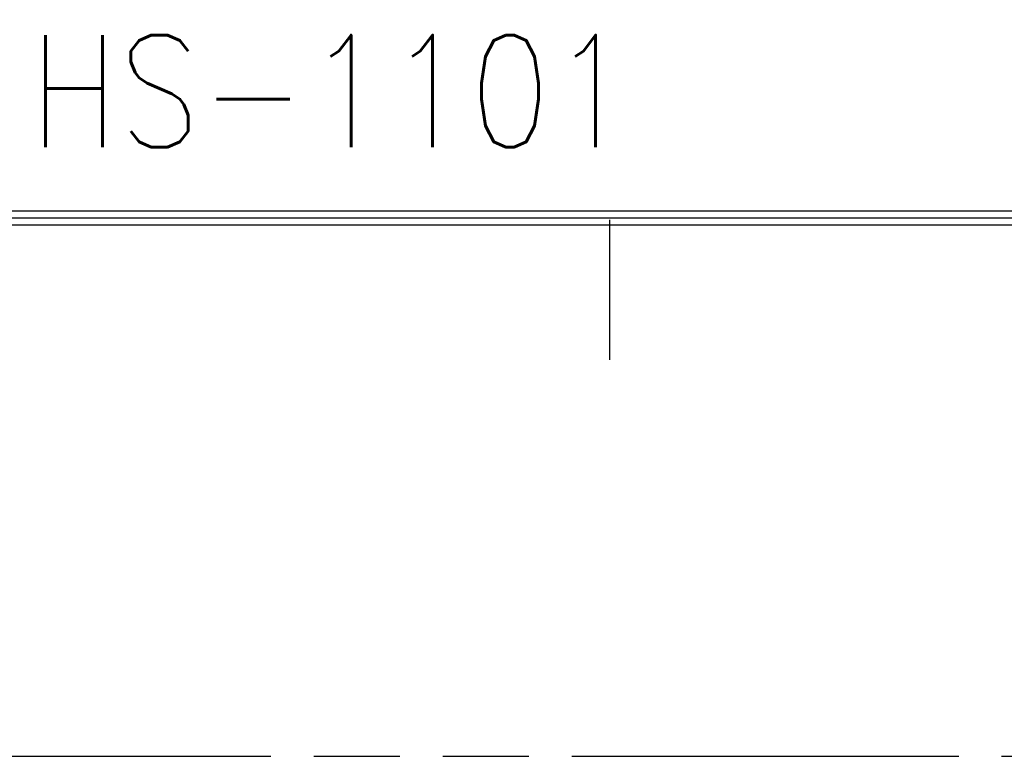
# Model space of a CAD drawing. Header units: millimetres. Extents: x 459 to 756, y -74 to 136.
# Tile 2 of 23: x 562 to 598, y -74 to -48. Entities that reach past the tile are written whole.
import ezdxf

# ---------------------------------------------------------------- set-up
doc = ezdxf.new("R2010")
doc.units = ezdxf.units.MM
doc.header["$LTSCALE"] = 30.734
doc.linetypes.add('CENTER', pattern=[0.6, 0.375, -0.075, 0.075, -0.075])
doc.linetypes.add('PHANTOM', pattern=[0.8, 0.45, -0.05, 0.1, -0.05, 0.1, -0.05])
doc.layers.get('0').update_dxf_attribs({"linetype": 'CONTINUOUS'})
doc.layers.get('Defpoints').update_dxf_attribs({"linetype": 'CONTINUOUS'})
doc.layers.add('center', color=1, linetype='CENTER', lineweight=9)
doc.styles.get("Standard").update_dxf_attribs({"font": 'txt', "width": 0.85, "bigfont": 'gbcbig.shx'})

msp = doc.modelspace()

# ---------------------------------------------------------------- linework, layer by layer
at = {"linetype": 'Continuous'}
for p, q in [((486.685, -54.403), (728.685, -54.403)), ((486.185, -54.903), (729.185, -54.903)), ((486.435, -54.653), (728.935, -54.653))]:
    msp.add_line(p, q, dxfattribs=at)
at = {"color": 3, "linetype": 'Continuous'}
msp.add_line((583.485, -59.731), (583.485, -54.731), dxfattribs=at)
at = {"layer": 'Defpoints', "color": 2, "linetype": 'PHANTOM'}
msp.add_lwpolyline([(459.185, -73.903), (756.185, -73.903), (756.185, 136.097), (459.185, 136.097)], close=True, dxfattribs=at)

# ---------------------------------------------------------------- texts
at = {"layer": 'center', "insert": (562.716, -48.127), "char_height": 4, "width": 69.16252, "attachment_point": 1}
msp.add_mtext('{\\C3;HS-1101}', dxfattribs=at)

doc.saveas('drawing.dxf')
